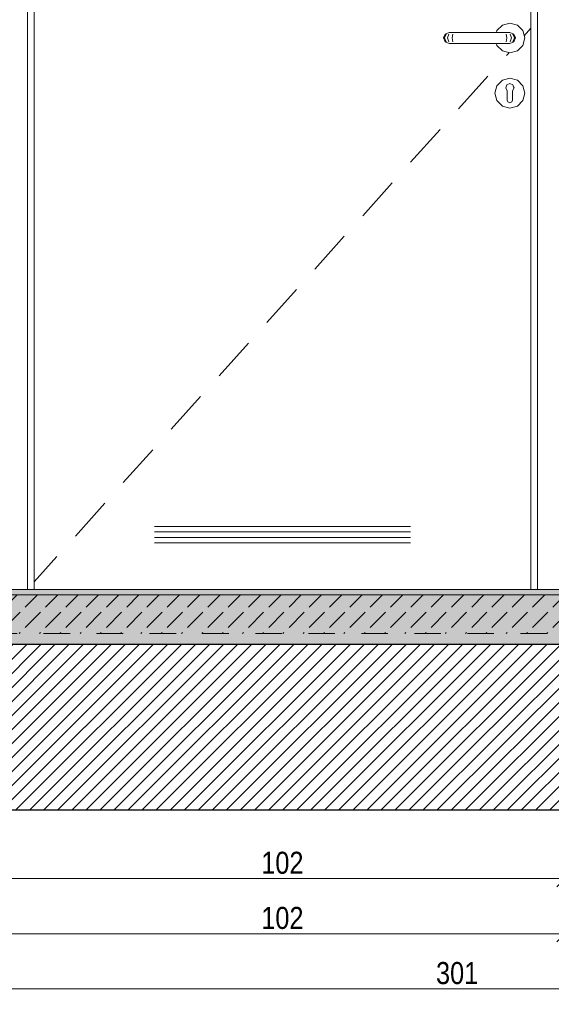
# Model space of a CAD drawing. Header units: millimetres. Extents: x -19885 to 4386, y -353 to 3827.
# Tile 7 of 59: x -18652 to -17689, y -353 to 1433. Entities that reach past the tile are written whole.
import ezdxf

# ---------------------------------------------------------------- set-up
doc = ezdxf.new("R2010")
doc.units = ezdxf.units.MM
doc.header["$MEASUREMENT"] = 0
doc.linetypes.add('Przerywana', pattern=[96, 48, -48])
doc.linetypes.add('Wipeout_Contour', pattern=[1000, 0, -1000])
doc.layers.add('NAPIS_SODON', color=7, linetype='Continuous')
doc.layers.add('PRZBUDOWA_W_KAN_OPIS', color=7, linetype='Continuous')
for name, color, linetype, lineweight in [('NAPIS_SODON_Nr_pióra__101', 252, 'Continuous', 5), ('NAPIS_SODON_Nr_pióra__162', 7, 'Continuous', 5), ('NAPIS_SODON_Nr_pióra__169', 7, 'Continuous', 5), ('NAPIS_SODON_Nr_pióra__180', 7, 'Continuous', 5), ('NAPIS_SODON_Nr_pióra__21', 7, 'Continuous', 25), ('NAPIS_SODON_Nr_pióra__41', 7, 'Continuous', 15)]:
    doc.layers.add(name, color=color, linetype=linetype, lineweight=lineweight)
doc.layers.add('PRZBUDOWA_W_KAN_OPIS_Nr_pióra__20', color=7, linetype='Continuous', lineweight=13, true_color=0xb00000)
doc.layers.add('ROZBUDOWA_NOWE_DZIAŁOWE_Nr_pióra__102', color=7, linetype='Continuous', lineweight=5, true_color=0xcccccc)
doc.styles.add('GENERATED_STYLE_2', font='txt')
doc.dimstyles.new('GENERATED_STYLE__2', dxfattribs={"dimtxt": 40, "dimasz": 28.5, "dimexe": 0.18, "dimexo": 0, "dimgap": 0.09, "dimtad": 1, "dimtih": 1, "dimtoh": 1, "dimdec": 0, "dimlfac": 0.1, "dimzin": 0, "dimdsep": 46, "dimtxsty": 'GENERATED_STYLE_2', "dimblk": 'ARROWHEAD_6', "dimblk1": 'ARROWHEAD_6', "dimblk2": 'ARROWHEAD_6', "dimcen": 0.09, "dimclrd": 256, "dimclre": 256, "dimclrt": 256, "dimadec": 1, "dimazin": 0, "dimtfac": 1, "dimtdec": 4, "dimtmove": 0, "dimatfit": 3, "dimfxl": 0, "dimtolj": 1, "dimtzin": 0, "dimarcsym": 0})

# ---------------------------------------------------------------- blocks, each defined once
blk = doc.blocks.new('*X14')
at = {"layer": 'NAPIS_SODON', "linetype": 'Continuous', "lineweight": 0, "true_color": 0x000000}
for points in [[(-18516.1, 300), (-18366.1, 300), (-18366.1, 320), (-18516.1, 320)], [(-18216.1, 300), (-18066.1, 300), (-18066.1, 320), (-18216.1, 320)], [(-17916.1, 300), (-17766.1, 300), (-17766.1, 320), (-17916.1, 320)]]:
    blk.add_hatch(color=18, dxfattribs=at).paths.add_polyline_path(points)
blk = doc.blocks.new('Wypełnienie_7', base_point=(0, 0))
at = {"layer": 'NAPIS_SODON_Nr_pióra__162', "linetype": 'Continuous'}
blk.add_blockref('*X14', (0, 0), dxfattribs=at)
blk = doc.blocks.new('*D223')
at = {"layer": 'PRZBUDOWA_W_KAN_OPIS_Nr_pióra__20', "linetype": 'Continuous'}
for p, q in [((-18688, -252.5), (-18688, -196.3)), ((-17664, -252.5), (-17664, -196.3)), ((-18673, -209.4), (-18703, -239.4)), ((-17649, -209.4), (-17679, -239.4)), ((-18688, -224.4), (-17664, -224.4))]:
    blk.add_line(p, q, dxfattribs=at)
at = {"color": 254, "linetype": 'Wipeout_Contour', "lineweight": 0, "ltscale": 72708.278038}
blk.add_wipeout([(-18214.4, -216.4), (-18137.6, -216.4), (-18137.6, -176.4), (-18214.4, -176.4)], dxfattribs=at).dxf.layer = 'PRZBUDOWA_W_KAN_OPIS'
at = {"layer": 'PRZBUDOWA_W_KAN_OPIS_Nr_pióra__20', "insert": (-18214.4, -216.4), "char_height": 40, "attachment_point": 7, "style": 'GENERATED_STYLE_2'}
blk.add_mtext('\\A1;{\\fArial Narrow|b0|i0|c238|p34;102}', dxfattribs=at)
blk = doc.blocks.new('ARROWHEAD_6')
at = {"color": 0, "linetype": 'Continuous', "lineweight": 0}
for p, q in [((0, 0), (-1, 0)), ((-0.5, -0.5), (0.5, 0.5))]:
    blk.add_line(p, q, dxfattribs=at)
blk = doc.blocks.new('*D230')
at = {"layer": 'PRZBUDOWA_W_KAN_OPIS_Nr_pióra__20', "linetype": 'Continuous'}
for p, q in [((-18688, -152.5), (-18688, -96.3)), ((-17664, -152.5), (-17664, -96.3)), ((-18673, -109.4), (-18703, -139.4)), ((-18688, -124.4), (-17664, -124.4)), ((-17649, -109.4), (-17679, -139.4))]:
    blk.add_line(p, q, dxfattribs=at)
at = {"color": 254, "linetype": 'Wipeout_Contour', "lineweight": 0, "ltscale": 72705.056717}
blk.add_wipeout([(-18214.4, -116.4), (-18137.6, -116.4), (-18137.6, -76.4), (-18214.4, -76.4)], dxfattribs=at).dxf.layer = 'PRZBUDOWA_W_KAN_OPIS'
at = {"layer": 'PRZBUDOWA_W_KAN_OPIS_Nr_pióra__20', "insert": (-18214.4, -116.4), "char_height": 40, "attachment_point": 7, "style": 'GENERATED_STYLE_2'}
blk.add_mtext('\\A1;{\\fArial Narrow|b0|i0|c238|p34;102}', dxfattribs=at)
blk = doc.blocks.new('*D238')
at = {"layer": 'PRZBUDOWA_W_KAN_OPIS_Nr_pióra__20', "linetype": 'Continuous'}
for p, q in [((-19366, -352.5), (-19366, -296.3)), ((-16352.9, -352.5), (-16352.9, -296.3)), ((-19351, -309.4), (-19381, -339.4)), ((-16367.9, -339.4), (-16337.9, -309.4)), ((-19388.5, -324.4), (-19366, -324.4)), ((-19366, -324.4), (-16352.9, -324.4)), ((-16352.9, -324.4), (-16330.4, -324.4))]:
    blk.add_line(p, q, dxfattribs=at)
at = {"color": 254, "linetype": 'Wipeout_Contour', "lineweight": 0, "ltscale": 71447.606242}
blk.add_wipeout([(-17897.8, -316.4), (-17821, -316.4), (-17821, -276.4), (-17897.8, -276.4)], dxfattribs=at).dxf.layer = 'PRZBUDOWA_W_KAN_OPIS'
at = {"layer": 'PRZBUDOWA_W_KAN_OPIS_Nr_pióra__20', "insert": (-17897.8, -316.4), "char_height": 40, "attachment_point": 7, "style": 'GENERATED_STYLE_2'}
blk.add_mtext('\\A1;{\\fArial Narrow|b0|i0|c238|p34;301}', dxfattribs=at)

msp = doc.modelspace()

# ---------------------------------------------------------------- hatches: boundary and pattern name
at = {"layer": 'NAPIS_SODON_Nr_pióra__101', "linetype": 'Continuous'}
h = msp.add_hatch(dxfattribs=at)
h.set_pattern_fill('Cegła_licówka', color=256, style=0, pattern_type=2)
h.set_pattern_definition([(45, (0, 0), (-12.727922, 12.727922), [])])
h.paths.add_polyline_path([(-19589.9, 3400), (-19589.9, 3100), (-16352.9, 3100), (-16352.9, 300), (-16353.9, 300), (-16553.9, 300), (-19366, 300), (-19378.5, 300), (-19391, 300), (-19461, 300), (-19473.5, 300), (-19486, 300), (-19589.9, 300), (-19589.9, 0), (-16352.9, 0), (-15922.9, 0), (-15922.9, 3100), (-15922.9, 3400), (-15996.1, 3400)])
at = {"layer": 'NAPIS_SODON_Nr_pióra__169', "linetype": 'Continuous'}
h = msp.add_hatch(dxfattribs=at)
h.set_pattern_fill('Beton', color=256, style=0, pattern_type=2)
h.set_pattern_definition([(45, (0, 0), (-36.76955, 36.76955), [39, -13]), (45, (4e-15, 36.77), (-36.76955, 36.76955), [39, -13])])
h.paths.add_polyline_path([(-19589.9, 390), (-19589.9, 320), (-16352.9, 320), (-16352.9, 390)])
at = {"layer": 'NAPIS_SODON_Nr_pióra__180', "linetype": 'Continuous', "lineweight": 0, "true_color": 0xaeaeae}
msp.add_hatch(color=253, dxfattribs=at).paths.add_polyline_path([(-19589.9, 300), (-16352.9, 300), (-16352.9, 400), (-19589.9, 400)])

# ---------------------------------------------------------------- linework, layer by layer
at = {"layer": 'NAPIS_SODON_Nr_pióra__21', "linetype": 'Continuous', "flags": 128}
msp.add_lwpolyline([(-19589.9, 3400), (-19589.9, 3100), (-16352.9, 3100), (-16352.9, 300), (-16353.9, 300), (-16553.9, 300), (-19366, 300), (-19378.5, 300), (-19391, 300), (-19461, 300), (-19473.5, 300), (-19486, 300), (-19589.9, 300), (-19589.9, 0), (-16352.9, 0), (-15922.9, 0), (-15922.9, 3100), (-15922.9, 3400), (-15996.1, 3400)], close=True, dxfattribs=at)
at = {"layer": 'NAPIS_SODON_Nr_pióra__41', "linetype": 'Continuous'}
for p, q in [((-16352.9, 400), (-19589.9, 400)), ((-16352.9, 390), (-19589.9, 390))]:
    msp.add_line(p, q, dxfattribs=at)
at = {"layer": 'NAPIS_SODON_Nr_pióra__41', "linetype": 'Przerywana'}
msp.add_line((-16352.9, 320), (-19589.9, 320), dxfattribs=at)
at = {"layer": 'ROZBUDOWA_NOWE_DZIAŁOWE_Nr_pióra__102', "linetype": 'Continuous'}
for p, q in [((-18408, 514.3), (-17944, 514.3)), ((-18408, 504.3), (-17944, 504.3)), ((-18408, 494.3), (-17944, 494.3)), ((-18408, 484.3), (-17944, 484.3))]:
    msp.add_line(p, q, dxfattribs=at)

# ---------------------------------------------------------------- block references
at = {"layer": 'NAPIS_SODON_Nr_pióra__162', "linetype": 'Continuous'}
msp.add_blockref('Wypełnienie_7', (0, 0), dxfattribs=at)

# ---------------------------------------------------------------- next in the draw order: dimensions: what is measured, and where the dimension line sits
at = {"layer": 'PRZBUDOWA_W_KAN_OPIS', "color": 14, "linetype": 'Continuous', "lineweight": 13, "true_color": 0xb00000}
dim = msp.add_linear_dim(base=(-17664, -224.4), p1=(-18688, 400), p2=(-17664, 400), dimstyle='GENERATED_STYLE__2', dxfattribs=at)
dim.commit()
dim.dimension.update_dxf_attribs({"geometry": '*D223', "text_midpoint": (-18168.9, -196.4), "dimtype": 160})

# ---------------------------------------------------------------- next in the draw order: dimensions: what is measured, and where the dimension line sits
dim = msp.add_linear_dim(base=(-17664, -124.4), p1=(-18688, 1400), p2=(-17664, 1800), dimstyle='GENERATED_STYLE__2', dxfattribs=at)
dim.commit()
dim.dimension.update_dxf_attribs({"geometry": '*D230', "text_midpoint": (-18168.9, -96.4), "dimtype": 160})

# ---------------------------------------------------------------- next in the draw order: dimensions: what is measured, and where the dimension line sits
dim = msp.add_linear_dim(base=(-16352.9, -324.4), p1=(-19366, 3100), p2=(-16352.9, 3100), dimstyle='GENERATED_STYLE__2', dxfattribs=at)
dim.commit()
dim.dimension.update_dxf_attribs({"geometry": '*D238', "text_midpoint": (-17852.3, -296.4), "dimtype": 160})

# ---------------------------------------------------------------- next in the draw order: linework, layer by layer
at = {"layer": 'ROZBUDOWA_NOWE_DZIAŁOWE_Nr_pióra__102', "linetype": 'Continuous'}
for p, q in [((-18638, 2462), (-18638, 400)), ((-18626, 400), (-18626, 2450)), ((-17726, 2450), (-17726, 400)), ((-17714, 400), (-17714, 2462)), ((-17788.3, 1410), (-17787.4, 1413.5)), ((-17787.4, 1413.5), (-17777.5, 1423.4)), ((-17777.5, 1423.4), (-17764, 1427)), ((-17764, 1427), (-17750.5, 1423.4)), ((-17750.5, 1423.4), (-17740.6, 1413.5)), ((-17740.6, 1413.5), (-17737, 1400)), ((-17738.1, 1404.1), (-17726, 1417.6)), ((-17881.1, 1407.1), (-17884, 1400)), ((-17884, 1400), (-17881.1, 1392.9)), ((-17879.5, 1407.1), (-17882.3, 1400)), ((-17882.3, 1400), (-17879.5, 1392.9)), ((-17874, 1410), (-17881.1, 1407.1)), ((-17881.1, 1392.9), (-17874, 1390)), ((-17874.7, 1407.1), (-17876.8, 1400)), ((-17876.8, 1400), (-17874.7, 1392.9)), ((-17872.9, 1410), (-17874, 1410)), ((-17869.6, 1410), (-17872.9, 1410)), ((-17864.7, 1410), (-17869.6, 1410)), ((-17867.5, 1407.1), (-17868.6, 1400)), ((-17868.6, 1400), (-17867.5, 1392.9)), ((-17859, 1410), (-17864.7, 1410)), ((-17779, 1410), (-17859, 1410)), ((-17773.3, 1410), (-17779, 1410)), ((-17768.4, 1410), (-17773.3, 1410)), ((-17770.5, 1407.1), (-17769.4, 1400)), ((-17769.4, 1400), (-17770.5, 1392.9)), ((-17765.1, 1410), (-17768.4, 1410)), ((-17764, 1410), (-17765.1, 1410)), ((-17764, 1410), (-17756.9, 1407.1)), ((-17756.9, 1392.9), (-17764, 1390)), ((-17763.3, 1407.1), (-17761.2, 1400)), ((-17761.2, 1400), (-17763.3, 1392.9)), ((-17758.5, 1407.1), (-17755.7, 1400)), ((-17755.7, 1400), (-17758.5, 1392.9)), ((-17756.9, 1407.1), (-17754, 1400)), ((-17754, 1400), (-17756.9, 1392.9)), ((-17737, 1400), (-17740.6, 1386.5)), ((-17872.9, 1390), (-17874, 1390)), ((-17869.6, 1390), (-17872.9, 1390)), ((-17864.7, 1390), (-17869.6, 1390)), ((-17859, 1390), (-17864.7, 1390)), ((-17779, 1390), (-17859, 1390)), ((-17787.4, 1386.5), (-17788.3, 1390)), ((-17777.5, 1376.6), (-17787.4, 1386.5)), ((-17773.3, 1390), (-17779, 1390)), ((-17764, 1373), (-17777.5, 1376.6)), ((-17768.4, 1390), (-17773.3, 1390)), ((-17765.1, 1390), (-17768.4, 1390)), ((-17764, 1390), (-17765.1, 1390)), ((-17750.5, 1376.6), (-17764, 1373)), ((-17740.6, 1386.5), (-17750.5, 1376.6)), ((-17770.4, 1368.1), (-17767.4, 1371.4)), ((-17767.4, 1371.4), (-17765.6, 1373.4)), ((-17857.1, 1271.3), (-17803.7, 1330.9)), ((-17787.4, 1313.5), (-17777.5, 1323.4)), ((-17777.5, 1323.4), (-17764, 1327)), ((-17764, 1327), (-17750.5, 1323.4)), ((-17750.5, 1323.4), (-17740.6, 1313.5)), ((-17791, 1300), (-17787.4, 1313.5)), ((-17771.5, 1309.7), (-17770.7, 1311.6)), ((-17769, 1304.4), (-17771.5, 1309.7)), ((-17769.4, 1315.1), (-17770.7, 1311.6)), ((-17769.4, 1315.1), (-17764, 1317.4)), ((-17769, 1304.4), (-17769, 1302.9)), ((-17764, 1317.4), (-17758.6, 1315.1)), ((-17756.5, 1309.7), (-17759, 1304.4)), ((-17759, 1302.9), (-17759, 1304.4)), ((-17758.6, 1315.1), (-17757.3, 1311.6)), ((-17756.5, 1309.7), (-17757.3, 1311.6)), ((-17740.6, 1313.5), (-17737, 1300)), ((-17787.4, 1286.5), (-17791, 1300)), ((-17777.5, 1276.6), (-17787.4, 1286.5)), ((-17769, 1302.9), (-17769, 1300)), ((-17769, 1300), (-17769, 1297.1)), ((-17769, 1297.1), (-17769, 1291.3)), ((-17769, 1291.3), (-17769, 1287.5)), ((-17769, 1287.5), (-17767.5, 1284)), ((-17760.5, 1284), (-17759, 1287.5)), ((-17759, 1302.9), (-17759, 1300)), ((-17759, 1300), (-17759, 1297.1)), ((-17759, 1297.1), (-17759, 1291.3)), ((-17759, 1291.3), (-17759, 1287.5)), ((-17740.6, 1286.5), (-17750.5, 1276.6)), ((-17737, 1300), (-17740.6, 1286.5)), ((-17764, 1273), (-17777.5, 1276.6)), ((-17767.5, 1284), (-17764, 1282.5)), ((-17764, 1282.5), (-17760.5, 1284)), ((-17750.5, 1276.6), (-17764, 1273)), ((-17943.9, 1174.5), (-17890.5, 1234.1)), ((-18030.7, 1077.7), (-17977.3, 1137.2)), ((-18117.4, 980.9), (-18064, 1040.4)), ((-18204.2, 884.1), (-18150.8, 943.6)), ((-18290.9, 787.2), (-18237.6, 846.8)), ((-18377.7, 690.4), (-18324.3, 750)), ((-18464.5, 593.6), (-18411.1, 653.2)), ((-18551.2, 496.8), (-18497.8, 556.4)), ((-18626, 413.4), (-18584.6, 459.6))]:
    msp.add_line(p, q, dxfattribs=at)

doc.saveas('drawing.dxf')
